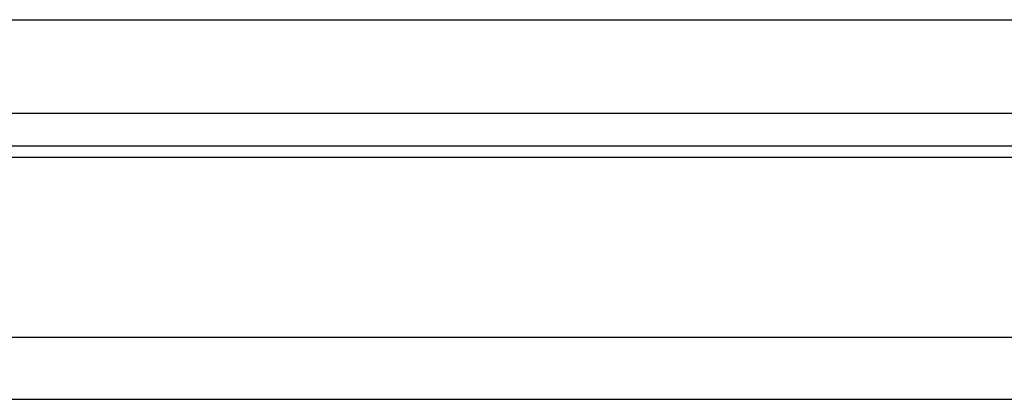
# Model space of a CAD drawing. Header units: millimetres. Extents: x 767 to 1045, y 167 to 250.
# Tile 48 of 50: x 977.67 to 993.5, y 180.3 to 186.4. Entities that reach past the tile are written whole.
import ezdxf

# ---------------------------------------------------------------- set-up
doc = ezdxf.new("R2010")
doc.units = ezdxf.units.MM
doc.header["$LTSCALE"] = 0.15
doc.layers.add('OUT', color=3, linetype='CONTINUOUS')

msp = doc.modelspace()

# ---------------------------------------------------------------- linework, layer by layer
at = {"layer": 'OUT', "color": 0, "linetype": 'Continuous'}
msp.add_line((925.794, 186.403), (1003.794, 186.403), dxfattribs=at)
at = {"layer": 'OUT', "color": 0}
for p, q in [((925.794, 184.903), (1003.794, 184.903)), ((892.514, 184.376), (1033.904, 184.376)), ((892.509, 184.196), (1033.904, 184.196)), ((891.946, 181.303), (1033.904, 181.303)), ((857.794, 180.303), (1033.904, 180.303))]:
    msp.add_line(p, q, dxfattribs=at)

doc.saveas('drawing.dxf')
